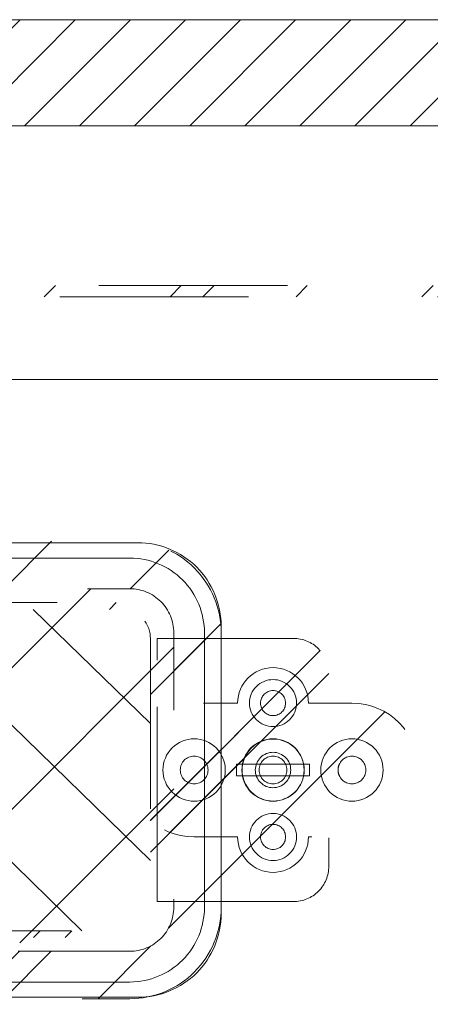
# Model space of a CAD drawing. Header units: inches. Extents: x -416 to -272, y -73 to 47.
# Tile 27 of 206: x -375.18 to -372.28, y -20.46 to -13.51. Entities that reach past the tile are written whole.
import ezdxf

# ---------------------------------------------------------------- set-up
doc = ezdxf.new("R2010")
doc.units = ezdxf.units.IN
doc.header["$LTSCALE"] = 32
doc.header["$MEASUREMENT"] = 0
doc.linetypes.add('Dash Style-1', pattern=[0.083328, 0.041656, -0.041672])
for name, color, linetype, lineweight in [('DashLine', 7, 'Continuous', 13), ('DashLineFill', 7, 'Dash Style-1', 13), ('Drawing', 7, 'Continuous', 18), ('Metal-Black', 7, 'Continuous', 18), ('Metal-UtilityGrommet', 7, 'Continuous', 13), ('None', 7, 'Continuous', 18), ('SolidLine', 7, 'Continuous', 15), ('Wood_1-H', 7, 'Continuous', 13)]:
    doc.layers.add(name, color=color, linetype=linetype, lineweight=lineweight)
doc.layers.add('Electrical', color=1, linetype='Dash Style-1', lineweight=15, true_color=0xff0000)
doc.layers.add('Textile-Cushion', color=7, linetype='Continuous', lineweight=18, true_color=0x4c4c4c)
pattern_1 = [(45, (0, 0), (-1.61302, 1.935715), []), (45, (-1.0608, 1.0608), (-0.472346, 0.4167613), [])]

# ---------------------------------------------------------------- blocks, each defined once
blk = doc.blocks.new('Group-20')
at = {"layer": 'DashLineFill', "linetype": 'Continuous', "lineweight": 13}
h = blk.add_hatch(dxfattribs=at)
h.set_pattern_fill('Steel', color=253, style=0, pattern_type=2)
h.set_pattern_definition(pattern_1)
h.paths.add_polyline_path([(-0.0472, 0.1575), (69.7717, 0.1575), (69.7717, 0.0787), (-0.0472, 0.0787)])
at = {"layer": 'DashLineFill', "flags": 128}
blk.add_lwpolyline([(-0.0472, 0.1575), (69.7717, 0.1575), (69.7717, 0.0787), (-0.0472, 0.0787)], close=True, dxfattribs=at)
blk = doc.blocks.new('Group-21')
at = {"layer": 'None'}
blk.add_blockref('Group-20', (0, 0), dxfattribs=at)
blk = doc.blocks.new('SL Desktop Screen (2D)')
at = {"layer": 'None'}
blk.add_blockref('Group-21', (0, 0), dxfattribs=at)
at = {"layer": 'Drawing', "color": 0, "flags": 1}
for tag in ['Tag', 'Catalog', 'Option1', 'Option2', 'Option3', 'Option4', 'Option5', 'Option6', 'Option7', 'Option8', 'Option9', 'Option10', 'Option11', 'Option12', 'Custom', 'FinishGroup', 'Discount', 'Item2', 'Item3', 'Item6', 'Item8', 'Item9', 'Item10', 'Item12', 'Item13', 'Item16', 'Item18', 'Item19', 'Item20', 'Item21', 'Item22', 'Item23', 'Item24', 'Item25', 'Item1', 'Item4', 'Item5', 'Item7', 'Item11', 'Item14', 'Item15', 'Item17']:
    blk.add_attdef(tag, (-55.273, -15.3712), '', height=0.00709, dxfattribs=at)
blk = doc.blocks.new('Group-30')
at = {"layer": 'DashLine', "flags": 128}
for points in [[(6.3903, 0.2188), (6.4117, 0.2177), (6.4329, 0.2145), (6.4538, 0.2093), (6.474, 0.2021), (6.4934, 0.1929), (6.5118, 0.1819), (6.529, 0.1691), (6.545, 0.1547), (6.5594, 0.1388), (6.5722, 0.1215), (6.5832, 0.1031), (6.5924, 0.0837), (6.5996, 0.0635), (6.6048, 0.0427), (6.608, 0.0214), (6.609, 0), (6.608, -0.0214), (6.6048, -0.0427), (6.5996, -0.0635), (6.5924, -0.0837), (6.5832, -0.1031), (6.5722, -0.1215), (6.5594, -0.1388), (6.545, -0.1547), (6.529, -0.1691), (6.5118, -0.1819), (6.4934, -0.1929), (6.474, -0.2021), (6.4538, -0.2093), (6.4329, -0.2145), (6.4117, -0.2177), (6.3903, -0.2188), (6.3688, -0.2177), (6.3476, -0.2145), (6.3268, -0.2093), (6.3066, -0.2021), (6.2872, -0.1929), (6.2687, -0.1819), (6.2515, -0.1691), (6.2356, -0.1547), (6.2212, -0.1388), (6.2084, -0.1215), (6.1974, -0.1031), (6.1882, -0.0837), (6.1809, -0.0635), (6.1757, -0.0427), (6.1726, -0.0214), (6.1715, 0), (6.1726, 0.0214), (6.1757, 0.0427), (6.1809, 0.0635), (6.1882, 0.0837), (6.1974, 0.1031), (6.2084, 0.1215), (6.2212, 0.1388), (6.2356, 0.1547), (6.2515, 0.1691), (6.2687, 0.1819), (6.2872, 0.1929), (6.3066, 0.2021), (6.3268, 0.2093), (6.3476, 0.2145), (6.3688, 0.2177)], [(6.3905, 0.125), (6.4027, 0.1243), (6.4149, 0.1225), (6.4267, 0.1194), (6.4383, 0.1152), (6.4493, 0.1099), (6.4598, 0.1035), (6.4696, 0.0962), (6.4787, 0.0879), (6.4868, 0.0787), (6.4941, 0.0688), (6.5003, 0.0583), (6.5055, 0.0472), (6.5096, 0.0356), (6.5125, 0.0237), (6.5142, 0.0115), (6.5148, -0.0007), (6.5141, -0.013), (6.5122, -0.0251), (6.5092, -0.037), (6.505, -0.0485), (6.4997, -0.0596), (6.4933, -0.07), (6.4859, -0.0799), (6.4776, -0.0889), (6.4685, -0.0971), (6.4586, -0.1043), (6.4481, -0.1106), (6.4369, -0.1158), (6.4254, -0.1198), (6.4134, -0.1227), (6.4013, -0.1245), (6.389, -0.125), (6.3768, -0.1243), (6.3647, -0.1225), (6.3528, -0.1194), (6.3413, -0.1152), (6.3302, -0.1099), (6.3197, -0.1035), (6.3099, -0.0962), (6.3009, -0.0879), (6.2927, -0.0787), (6.2854, -0.0688), (6.2792, -0.0583), (6.274, -0.0472), (6.2699, -0.0356), (6.267, -0.0237), (6.2653, -0.0115), (6.2648, 0.0007), (6.2654, 0.013), (6.2673, 0.0251), (6.2704, 0.037), (6.2746, 0.0485), (6.2799, 0.0596), (6.2862, 0.07), (6.2936, 0.0799), (6.3019, 0.0889), (6.311, 0.0971), (6.3209, 0.1043), (6.3315, 0.1106), (6.3426, 0.1158), (6.3542, 0.1198), (6.3661, 0.1227), (6.3782, 0.1245)], [(6.1318, 0.0417), (6.6477, 0.0417), (6.6477, -0.0417), (6.1318, -0.0417)]]:
    blk.add_lwpolyline(points, close=True, dxfattribs=at)
blk = doc.blocks.new('Group-32')
at = {"layer": 'Textile-Cushion', "color": 31, "true_color": 0xffc198}
for p, q in [((2.7107, 1.1339), (5.0405, -1.1339)), ((3.7036, 1.1339), (5.5236, -0.6376)), ((4.6965, 1.1339), (5.5236, 0.3288))]:
    blk.add_line(p, q, dxfattribs=at)
blk = doc.blocks.new('Group-33')
at = {"layer": 'Textile-Cushion', "color": 31, "true_color": 0xffc198}
blk.add_blockref('Group-32', (0, 0), dxfattribs=at)
blk = doc.blocks.new('SBDXF2-Shroud (2D)')
at = {"layer": 'DashLineFill', "linetype": 'Continuous', "lineweight": 13}
h = blk.add_hatch(dxfattribs=at)
h.set_pattern_fill('Steel', color=253, style=0, pattern_type=2)
h.set_pattern_definition(pattern_1)
edge = h.paths.add_edge_path()
edge.add_line((-5.5709, 0.9311), (-5.5709, -0.9311))
edge.add_arc((-5.3209, -0.9311), 0.25, 180, 270)
edge.add_line((-5.3209, -1.1811), (5.3209, -1.1811))
edge.add_arc((5.3209, -0.9311), 0.25, 270, 360)
edge.add_line((5.5709, -0.9311), (5.5709, 0.9311))
edge.add_arc((5.3209, 0.9311), 0.25, 0, 90)
edge.add_line((5.3209, 1.1811), (-5.3209, 1.1811))
edge.add_arc((-5.3209, 0.9311), 0.25, 90, 135)
edge.add_arc((-5.3209, 0.9311), 0.25, 135, 180)
edge.add_line((-5.5709, 0.9311), (-5.5709, 0.9311))
edge = h.paths.add_edge_path()
edge.add_arc((-5.3209, -0.9311), 0.2028, 180, 270, ccw=False)
edge.add_line((-5.5236, -0.9311), (-5.5236, 0.9311))
edge.add_arc((-5.3209, 0.9311), 0.2028, 90, 180, ccw=False)
edge.add_line((-5.3209, 1.1339), (5.3209, 1.1339))
edge.add_arc((5.3209, 0.9311), 0.2028, 0, 90, ccw=False)
edge.add_line((5.5236, 0.9311), (5.5236, -0.9311))
edge.add_arc((5.3209, -0.9311), 0.2028, -90, 0, ccw=False)
edge.add_line((5.3209, -1.1339), (-5.3209, -1.1339))
h = blk.add_hatch(dxfattribs=at)
h.set_pattern_fill('Steel', color=253, style=0, pattern_type=2)
h.set_pattern_definition(pattern_1)
edge = h.paths.add_edge_path()
edge.add_line((6.5335, -0.9291), (5.5709, -0.9291))
edge.add_line((5.5709, -0.9291), (5.5709, 0.9291))
edge.add_line((5.5709, 0.9291), (6.5335, 0.9291))
edge.add_arc((6.5335, 0.6791), 0.25, 0, 90, ccw=False)
edge.add_line((6.7835, 0.6791), (6.7835, -0.6791))
edge.add_arc((6.5335, -0.6791), 0.25, 315, 360, ccw=False)
edge.add_arc((6.5335, -0.6791), 0.25, 270, 315, ccw=False)
edge.add_line((6.5335, -0.9291), (6.5335, -0.9291))
at = {"layer": 'DashLineFill', "flags": 128}
for points in [[(-5.5709, 0.9311), (-5.5709, -0.9311, 0.414214), (-5.3209, -1.1811), (5.3209, -1.1811, 0.414214), (5.5709, -0.9311), (5.5709, 0.9311, 0.414214), (5.3209, 1.1811), (-5.3209, 1.1811, 0.198912), (-5.4976, 1.1079, 0.198912), (-5.5709, 0.9311)], [(-5.3209, -1.1339, -0.414214), (-5.5236, -0.9311), (-5.5236, 0.9311, -0.414214), (-5.3209, 1.1339), (5.3209, 1.1339, -0.414214), (5.5236, 0.9311), (5.5236, -0.9311, -0.414214), (5.3209, -1.1339)], [(6.5335, -0.9291), (5.5709, -0.9291), (5.5709, 0.9291), (6.5335, 0.9291, -0.414214), (6.7835, 0.6791), (6.7835, -0.6791, -0.198912), (6.7102, -0.8559, -0.198912), (6.5335, -0.9291)]]:
    blk.add_lwpolyline(points, format="xyb", close=True, dxfattribs=at)
at = {"layer": 'Metal-Black', "color": 7}
blk.add_blockref('Group-30', (0, 0), dxfattribs=at)
at = {"layer": 'Metal-UtilityGrommet', "color": 7}
blk.add_blockref('Group-33', (0, 0), dxfattribs=at)
blk = doc.blocks.new('1BPJHN-ShroudBracket (2D)')
at = {"layer": 'DashLineFill', "linetype": 'Continuous', "lineweight": 13}
h = blk.add_hatch(dxfattribs=at)
h.set_pattern_fill('Steel', color=253, style=0, pattern_type=2)
h.set_pattern_definition(pattern_1)
edge = h.paths.add_edge_path()
edge.add_line((0.5571, 0.4724), (0.25, 0.4724))
edge.add_arc((0, 0.4724), 0.25, 0, 180)
edge.add_line((-0.25, 0.4724), (-0.5571, 0.4724))
edge.add_arc((-0.5571, 0), 0.4724, 90, 270)
edge.add_line((-0.5571, -0.4724), (-0.25, -0.4724))
edge.add_arc((0, -0.4724), 0.25, 180, 360)
edge.add_line((0.25, -0.4724), (0.5571, -0.4724))
edge.add_arc((0.5571, 0), 0.4724, 270, 450)
edge.add_line((0.5571, 0.4724), (0.5571, 0.4724))
edge = h.paths.add_edge_path()
edge.add_arc((0, 0), 0.0979, 0, 180, ccw=False)
edge.add_arc((0, 0), 0.0979, 180, 360, ccw=False)
edge = h.paths.add_edge_path()
edge.add_arc((0, 0.4724), 0.0885, 0, 180, ccw=False)
edge.add_arc((0, 0.4724), 0.0885, 180, 360, ccw=False)
edge = h.paths.add_edge_path()
edge.add_arc((-0.5571, 0), 0.098, 0, 180, ccw=False)
edge.add_arc((-0.5571, 0), 0.098, 180, 360, ccw=False)
edge = h.paths.add_edge_path()
edge.add_arc((0.5571, 0), 0.098, 0, 180, ccw=False)
edge.add_arc((0.5571, 0), 0.098, 180, 360, ccw=False)
edge = h.paths.add_edge_path()
edge.add_arc((0, -0.4724), 0.0885, 0, 180, ccw=False)
edge.add_arc((0, -0.4724), 0.0885, 180, 360, ccw=False)
at = {"layer": 'DashLine', "flags": 128}
for points in [[(0, 0.6384), (0.0163, 0.6376), (0.0324, 0.6353), (0.0482, 0.6313), (0.0635, 0.6258), (0.0783, 0.6188), (0.0922, 0.6105), (0.1053, 0.6008), (0.1174, 0.5898), (0.1283, 0.5778), (0.138, 0.5647), (0.1464, 0.5507), (0.1534, 0.536), (0.1589, 0.5206), (0.1628, 0.5048), (0.1652, 0.4887), (0.166, 0.4724), (0.1652, 0.4562), (0.1628, 0.4401), (0.1589, 0.4243), (0.1534, 0.4089), (0.1464, 0.3942), (0.138, 0.3802), (0.1283, 0.3671), (0.1174, 0.3551), (0.1053, 0.3441), (0.0922, 0.3344), (0.0783, 0.326), (0.0635, 0.3191), (0.0482, 0.3136), (0.0324, 0.3096), (0.0163, 0.3072), (0, 0.3064), (-0.0163, 0.3072), (-0.0324, 0.3096), (-0.0482, 0.3136), (-0.0635, 0.3191), (-0.0783, 0.326), (-0.0922, 0.3344), (-0.1053, 0.3441), (-0.1174, 0.3551), (-0.1283, 0.3671), (-0.138, 0.3802), (-0.1464, 0.3942), (-0.1534, 0.4089), (-0.1589, 0.4243), (-0.1628, 0.4401), (-0.1652, 0.4562), (-0.166, 0.4724), (-0.1652, 0.4887), (-0.1628, 0.5048), (-0.1589, 0.5206), (-0.1534, 0.536), (-0.1464, 0.5507), (-0.138, 0.5647), (-0.1283, 0.5778), (-0.1174, 0.5898), (-0.1053, 0.6008), (-0.0922, 0.6105), (-0.0783, 0.6188), (-0.0635, 0.6258), (-0.0482, 0.6313), (-0.0324, 0.6353), (-0.0163, 0.6376)], [(-0.5571, 0.22), (-0.5355, 0.2189), (-0.5142, 0.2158), (-0.4932, 0.2105), (-0.4729, 0.2033), (-0.4534, 0.194), (-0.4349, 0.1829), (-0.4175, 0.1701), (-0.4015, 0.1556), (-0.387, 0.1396), (-0.3742, 0.1222), (-0.3631, 0.1037), (-0.3538, 0.0842), (-0.3466, 0.0639), (-0.3413, 0.0429), (-0.3381, 0.0216), (-0.3371, 0), (-0.3381, -0.0216), (-0.3413, -0.0429), (-0.3466, -0.0639), (-0.3538, -0.0842), (-0.3631, -0.1037), (-0.3742, -0.1222), (-0.387, -0.1396), (-0.4015, -0.1556), (-0.4175, -0.1701), (-0.4349, -0.1829), (-0.4534, -0.194), (-0.4729, -0.2033), (-0.4932, -0.2105), (-0.5142, -0.2158), (-0.5355, -0.2189), (-0.5571, -0.22), (-0.5787, -0.2189), (-0.6, -0.2158), (-0.6209, -0.2105), (-0.6413, -0.2033), (-0.6608, -0.194), (-0.6793, -0.1829), (-0.6967, -0.1701), (-0.7127, -0.1556), (-0.7271, -0.1396), (-0.74, -0.1222), (-0.7511, -0.1037), (-0.7603, -0.0842), (-0.7676, -0.0639), (-0.7729, -0.0429), (-0.776, -0.0216), (-0.7771, 0), (-0.776, 0.0216), (-0.7729, 0.0429), (-0.7676, 0.0639), (-0.7603, 0.0842), (-0.7511, 0.1037), (-0.74, 0.1222), (-0.7271, 0.1396), (-0.7127, 0.1556), (-0.6967, 0.1701), (-0.6793, 0.1829), (-0.6608, 0.194), (-0.6413, 0.2033), (-0.6209, 0.2105), (-0.6, 0.2158), (-0.5787, 0.2189)], [(0, 0.22), (0.0216, 0.2189), (0.0429, 0.2158), (0.0639, 0.2105), (0.0842, 0.2033), (0.1037, 0.194), (0.1222, 0.1829), (0.1396, 0.1701), (0.1556, 0.1556), (0.1701, 0.1396), (0.1829, 0.1222), (0.194, 0.1037), (0.2033, 0.0842), (0.2105, 0.0639), (0.2158, 0.0429), (0.2189, 0.0216), (0.22, 0), (0.2189, -0.0216), (0.2158, -0.0429), (0.2105, -0.0639), (0.2033, -0.0842), (0.194, -0.1037), (0.1829, -0.1222), (0.1701, -0.1396), (0.1556, -0.1556), (0.1396, -0.1701), (0.1222, -0.1829), (0.1037, -0.194), (0.0842, -0.2033), (0.0639, -0.2105), (0.0429, -0.2158), (0.0216, -0.2189), (0, -0.22), (-0.0216, -0.2189), (-0.0429, -0.2158), (-0.0639, -0.2105), (-0.0842, -0.2033), (-0.1037, -0.194), (-0.1222, -0.1829), (-0.1396, -0.1701), (-0.1556, -0.1556), (-0.1701, -0.1396), (-0.1829, -0.1222), (-0.194, -0.1037), (-0.2033, -0.0842), (-0.2105, -0.0639), (-0.2158, -0.0429), (-0.2189, -0.0216), (-0.22, 0), (-0.2189, 0.0216), (-0.2158, 0.0429), (-0.2105, 0.0639), (-0.2033, 0.0842), (-0.194, 0.1037), (-0.1829, 0.1222), (-0.1701, 0.1396), (-0.1556, 0.1556), (-0.1396, 0.1701), (-0.1222, 0.1829), (-0.1037, 0.194), (-0.0842, 0.2033), (-0.0639, 0.2105), (-0.0429, 0.2158), (-0.0216, 0.2189)], [(0.5571, 0.22), (0.5787, 0.2189), (0.6, 0.2158), (0.6209, 0.2105), (0.6413, 0.2033), (0.6608, 0.194), (0.6793, 0.1829), (0.6967, 0.1701), (0.7127, 0.1556), (0.7271, 0.1396), (0.74, 0.1222), (0.7511, 0.1037), (0.7603, 0.0842), (0.7676, 0.0639), (0.7729, 0.0429), (0.776, 0.0216), (0.7771, 0), (0.776, -0.0216), (0.7729, -0.0429), (0.7676, -0.0639), (0.7603, -0.0842), (0.7511, -0.1037), (0.74, -0.1222), (0.7271, -0.1396), (0.7127, -0.1556), (0.6967, -0.1701), (0.6793, -0.1829), (0.6608, -0.194), (0.6413, -0.2033), (0.6209, -0.2105), (0.6, -0.2158), (0.5787, -0.2189), (0.5571, -0.22), (0.5355, -0.2189), (0.5142, -0.2158), (0.4932, -0.2105), (0.4729, -0.2033), (0.4534, -0.194), (0.4349, -0.1829), (0.4175, -0.1701), (0.4015, -0.1556), (0.387, -0.1396), (0.3742, -0.1222), (0.3631, -0.1037), (0.3538, -0.0842), (0.3466, -0.0639), (0.3413, -0.0429), (0.3381, -0.0216), (0.3371, 0), (0.3381, 0.0216), (0.3413, 0.0429), (0.3466, 0.0639), (0.3538, 0.0842), (0.3631, 0.1037), (0.3742, 0.1222), (0.387, 0.1396), (0.4015, 0.1556), (0.4175, 0.1701), (0.4349, 0.1829), (0.4534, 0.194), (0.4729, 0.2033), (0.4932, 0.2105), (0.5142, 0.2158), (0.5355, 0.2189)], [(0.5571, 0.0979), (0.5667, 0.0975), (0.5762, 0.0961), (0.5855, 0.0937), (0.5946, 0.0905), (0.6033, 0.0864), (0.6115, 0.0814), (0.6192, 0.0757), (0.6263, 0.0693), (0.6328, 0.0621), (0.6385, 0.0544), (0.6435, 0.0462), (0.6476, 0.0375), (0.6508, 0.0284), (0.6532, 0.0191), (0.6546, 0.0096), (0.655, 0), (0.6546, -0.0096), (0.6532, -0.0191), (0.6508, -0.0284), (0.6476, -0.0375), (0.6435, -0.0462), (0.6385, -0.0544), (0.6328, -0.0621), (0.6263, -0.0693), (0.6192, -0.0757), (0.6115, -0.0814), (0.6033, -0.0864), (0.5946, -0.0905), (0.5855, -0.0937), (0.5762, -0.0961), (0.5667, -0.0975), (0.5571, -0.098), (0.5475, -0.0975), (0.538, -0.0961), (0.5287, -0.0937), (0.5196, -0.0905), (0.5109, -0.0864), (0.5027, -0.0814), (0.4949, -0.0757), (0.4878, -0.0693), (0.4814, -0.0621), (0.4756, -0.0544), (0.4707, -0.0462), (0.4666, -0.0375), (0.4634, -0.0284), (0.461, -0.0191), (0.4596, -0.0096), (0.4591, 0), (0.4596, 0.0096), (0.461, 0.0191), (0.4634, 0.0284), (0.4666, 0.0375), (0.4707, 0.0462), (0.4756, 0.0544), (0.4814, 0.0621), (0.4878, 0.0693), (0.4949, 0.0757), (0.5027, 0.0814), (0.5109, 0.0864), (0.5196, 0.0905), (0.5287, 0.0937), (0.538, 0.0961), (0.5475, 0.0975)], [(0, -0.3064), (0.0163, -0.3072), (0.0324, -0.3096), (0.0482, -0.3136), (0.0635, -0.3191), (0.0783, -0.326), (0.0922, -0.3344), (0.1053, -0.3441), (0.1174, -0.3551), (0.1283, -0.3671), (0.138, -0.3802), (0.1464, -0.3942), (0.1534, -0.4089), (0.1589, -0.4243), (0.1628, -0.4401), (0.1652, -0.4562), (0.166, -0.4724), (0.1652, -0.4887), (0.1628, -0.5048), (0.1589, -0.5206), (0.1534, -0.536), (0.1464, -0.5507), (0.138, -0.5647), (0.1283, -0.5778), (0.1174, -0.5898), (0.1053, -0.6008), (0.0922, -0.6105), (0.0783, -0.6188), (0.0635, -0.6258), (0.0482, -0.6313), (0.0324, -0.6353), (0.0163, -0.6376), (0, -0.6384), (-0.0163, -0.6376), (-0.0324, -0.6353), (-0.0482, -0.6313), (-0.0635, -0.6258), (-0.0783, -0.6188), (-0.0922, -0.6105), (-0.1053, -0.6008), (-0.1174, -0.5898), (-0.1283, -0.5778), (-0.138, -0.5647), (-0.1464, -0.5507), (-0.1534, -0.536), (-0.1589, -0.5206), (-0.1628, -0.5048), (-0.1652, -0.4887), (-0.166, -0.4724), (-0.1652, -0.4562), (-0.1628, -0.4401), (-0.1589, -0.4243), (-0.1534, -0.4089), (-0.1464, -0.3942), (-0.138, -0.3802), (-0.1283, -0.3671), (-0.1174, -0.3551), (-0.1053, -0.3441), (-0.0922, -0.3344), (-0.0783, -0.326), (-0.0635, -0.3191), (-0.0482, -0.3136), (-0.0324, -0.3096), (-0.0163, -0.3072)]]:
    blk.add_lwpolyline(points, close=True, dxfattribs=at)
at = {"layer": 'DashLineFill', "flags": 128}
for points in [[(0.5571, 0.4724), (0.25, 0.4724, 1), (-0.25, 0.4724), (-0.5571, 0.4724, 1), (-0.5571, -0.4724), (-0.25, -0.4724, 1), (0.25, -0.4724), (0.5571, -0.4724, 1), (0.5571, 0.4724)], [(-0.0885, 0.4724, -1), (0.0885, 0.4724, -1)], [(-0.655, 0, -1), (-0.4591, 0, -1)], [(-0.098, 0, -1), (0.0979, 0, -1)], [(0.4591, 0, -1), (0.655, 0, -1)], [(-0.0885, -0.4724, -1), (0.0885, -0.4724, -1)]]:
    blk.add_lwpolyline(points, format="xyb", close=True, dxfattribs=at)
blk = doc.blocks.new('Group-83')
at = {"layer": 'DashLine', "flags": 128}
blk.add_lwpolyline([(1.1142, -2.5591), (70.8937, -2.5591), (70.8937, -30), (1.1142, -30)], close=True, dxfattribs=at)
at = {"layer": 'SolidLine', "flags": 128}
blk.add_lwpolyline([(1.1142, -2.5591), (70.8937, -2.5591), (70.8937, -30), (1.1142, -30)], close=True, dxfattribs=at)
at = {"layer": 'SolidLine', "color": 7}
for name, p in [('SBDXF2-Shroud (2D)', (36.0039, -5.315)), ('1BPJHN-ShroudBracket (2D)', (42.3937, -5.315))]:
    blk.add_blockref(name, p, dxfattribs=at)
blk = doc.blocks.new('Group-44')
at = {"layer": 'Textile-Cushion', "color": 31, "linetype": 'Continuous', "true_color": 0xffc198}
for p, q in [((5.0826, 1.2795), (2.5826, -1.2204)), ((5.6693, 0.8662), (3.5826, -1.2204)), ((5.6693, -0.1338), (4.5826, -1.2204))]:
    blk.add_line(p, q, dxfattribs=at)
blk = doc.blocks.new('SlateShroudSleeve (2D)')
at = {"layer": 'DashLineFill', "linetype": 'Continuous', "lineweight": 13}
h = blk.add_hatch(dxfattribs=at)
h.set_pattern_fill('Steel', color=253, style=0, pattern_type=2)
h.set_pattern_definition(pattern_1)
edge = h.paths.add_edge_path()
edge.add_line((-6.0039, 0.9685), (-6.0039, -0.9685))
edge.add_arc((-5.3583, -0.9685), 0.6457, 180, 225)
edge.add_arc((-5.3583, -0.9685), 0.6457, 225, 270)
edge.add_line((-5.3583, -1.6142), (5.3583, -1.6142))
edge.add_arc((5.3583, -0.9685), 0.6457, 270, 360)
edge.add_line((6.0039, -0.9685), (6.0039, 0.9685))
edge.add_arc((5.3583, 0.9685), 0.6457, 0, 45)
edge.add_arc((5.3583, 0.9685), 0.6457, 45, 90)
edge.add_line((5.3583, 1.6142), (-5.3583, 1.6142))
edge.add_arc((-5.3583, 0.9685), 0.6457, 90, 180)
edge.add_line((-6.0039, 0.9685), (-6.0039, 0.9685))
edge = h.paths.add_edge_path()
edge.add_arc((-5.3583, -0.9685), 0.311, 225, 270, ccw=False)
edge.add_arc((-5.3583, -0.9685), 0.311, 180, 225, ccw=False)
edge.add_line((-5.6693, -0.9685), (-5.6693, 0.9685))
edge.add_arc((-5.3583, 0.9685), 0.311, 90, 180, ccw=False)
edge.add_line((-5.3583, 1.2795), (5.3583, 1.2795))
edge.add_arc((5.3583, 0.9685), 0.311, 45, 90, ccw=False)
edge.add_arc((5.3583, 0.9685), 0.311, 0, 45, ccw=False)
edge.add_line((5.6693, 0.9685), (5.6693, -0.9685))
edge.add_arc((5.3583, -0.9685), 0.311, 270, 360, ccw=False)
edge.add_line((5.3583, -1.2795), (-5.3583, -1.2795))
at = {"layer": 'DashLine', "lineweight": 13, "transparency": 33554687, "flags": 128}
blk.add_lwpolyline([(-5.8858, 0.9685, -0.414214), (-5.3583, 1.4961), (5.3583, 1.4961, -0.414214), (5.8858, 0.9685), (5.8858, -0.9685, -0.414214), (5.3583, -1.4961), (-5.3583, -1.4961, -0.414214), (-5.8858, -0.9685)], format="xyb", close=True, dxfattribs=at)
at = {"layer": 'DashLineFill', "lineweight": 13, "flags": 128}
for points in [[(-6.0039, 0.9685), (-6.0039, -0.9685, 0.198912), (-5.8148, -1.4251, 0.198912), (-5.3583, -1.6142), (5.3583, -1.6142, 0.414214), (6.0039, -0.9685), (6.0039, 0.9685, 0.198912), (5.8148, 1.4251, 0.198912), (5.3583, 1.6142), (-5.3583, 1.6142, 0.414214), (-6.0039, 0.9685)], [(-5.3583, -1.2795, -0.198912), (-5.5782, -1.1884, -0.198912), (-5.6693, -0.9685), (-5.6693, 0.9685, -0.414214), (-5.3583, 1.2795), (5.3583, 1.2795, -0.198912), (5.5782, 1.1884, -0.198912), (5.6693, 0.9685), (5.6693, -0.9685, -0.414214), (5.3583, -1.2795)]]:
    blk.add_lwpolyline(points, format="xyb", close=True, dxfattribs=at)
at = {"layer": 'Textile-Cushion', "color": 31, "true_color": 0xffc198}
blk.add_blockref('Group-44', (0, 0), dxfattribs=at)
blk = doc.blocks.new('Group-84')
at = {"layer": 'Electrical', "linetype": 'Continuous', "lineweight": 5, "true_color": 0xdd0000}
h = blk.add_hatch(dxfattribs=at)
h.set_pattern_fill('ElectricalHatch', color=12, style=0, pattern_type=2)
h.set_pattern_definition([(45, (0, 0), (-0.3333333, -0.7222222), [])])
h.paths.add_polyline_path([(21.998, -0.0197), (50.0492, -0.0197), (50.0492, -0.7677), (21.998, -0.7677)])
at = {"layer": 'Electrical', "flags": 128}
blk.add_lwpolyline([(21.998, -0.0197), (50.0492, -0.0197), (50.0492, -0.7677), (21.998, -0.7677)], close=True, dxfattribs=at)
at = {"layer": 'SolidLine', "flags": 128}
for points in [[(0.7874, -0.0197), (71.2598, -0.0197), (71.2598, -0.7677), (0.7874, -0.7677)], [(0.7874, -0.7677), (71.2598, -0.7677), (71.2598, -11.2008), (0.7874, -11.2008)]]:
    blk.add_lwpolyline(points, close=True, dxfattribs=at)
blk.add_lwpolyline([(30.0197, -4.3012, -0.414214), (30.6102, -3.7106), (41.437, -3.7106, -0.414214), (42.0276, -4.3012), (42.0276, -6.3287, -0.414214), (41.437, -6.9193), (30.6102, -6.9193, -0.414214), (30.0197, -6.3287)], format="xyb", close=True, dxfattribs=at)
at = {"layer": 'Wood_1-H', "color": 7}
blk.add_blockref('SlateShroudSleeve (2D)', (36.0236, -5.315), dxfattribs=at)
blk = doc.blocks.new('Group-86')
at = {"layer": 'None'}
for name in ['Group-84', 'Group-83']:
    blk.add_blockref(name, (0, 0), dxfattribs=at)
blk = doc.blocks.new('SL Credenza Desk (2D)-1')
at = {"layer": 'None'}
blk.add_blockref('Group-86', (0, 0), dxfattribs=at)
at = {"layer": 'Drawing', "color": 0, "flags": 1}
for tag in ['Tag', 'Catalog', 'Option1', 'Option2', 'Option3', 'Option4', 'Option5', 'Option6', 'Option7', 'Option8', 'Option9', 'Option10', 'Option11', 'Option12', 'Custom', 'FinishGroup', 'Discount', 'Item2', 'Item3', 'Item6', 'Item8', 'Item9', 'Item10', 'Item12', 'Item13', 'Item16', 'Item18', 'Item19', 'Item20', 'Item21', 'Item22', 'Item23', 'Item24', 'Item25', 'Item1', 'Item4', 'Item5', 'Item7', 'Item11', 'Item14', 'Item15', 'Item17']:
    blk.add_attdef(tag, (-56.2887, -28.999), '', height=0.00709, dxfattribs=at)
blk = doc.blocks.new('Group-87')
at = {"layer": 'Drawing'}
blk.add_blockref('SL Credenza Desk (2D)-1', (-56.3281, 1.4853), dxfattribs=at)
at = {"layer": 'Drawing', "color": 0, "flags": 1}
for tag in ['Tag', 'Catalog', 'Option1', 'Option2', 'Option3', 'Option4', 'Option5', 'Option6', 'Option7', 'Option8', 'Option9', 'Option10', 'Option11', 'Option12', 'Custom', 'FinishGroup', 'Discount', 'Item2', 'Item3', 'Item6', 'Item8', 'Item9', 'Item10', 'Item12', 'Item13', 'Item16', 'Item18', 'Item19', 'Item20', 'Item21', 'Item22', 'Item23', 'Item24', 'Item25', 'Item1', 'Item4', 'Item5', 'Item7', 'Item11', 'Item14', 'Item15', 'Item17']:
    blk.add_attdef(tag, (-56.2887, -28.999), '', height=0.00709, dxfattribs=at)

msp = doc.modelspace()

# ---------------------------------------------------------------- block references
at = {"layer": 'Drawing'}
msp.add_blockref('SL Desktop Screen (2D)', (-414.5748, -15.5455), dxfattribs=at)

# ---------------------------------------------------------------- next in the draw order: block references
at = {"layer": 'Drawing', "color": 7}
msp.add_blockref('Group-87', (-359.4593, -14.9775), dxfattribs=at)

doc.saveas('drawing.dxf')
